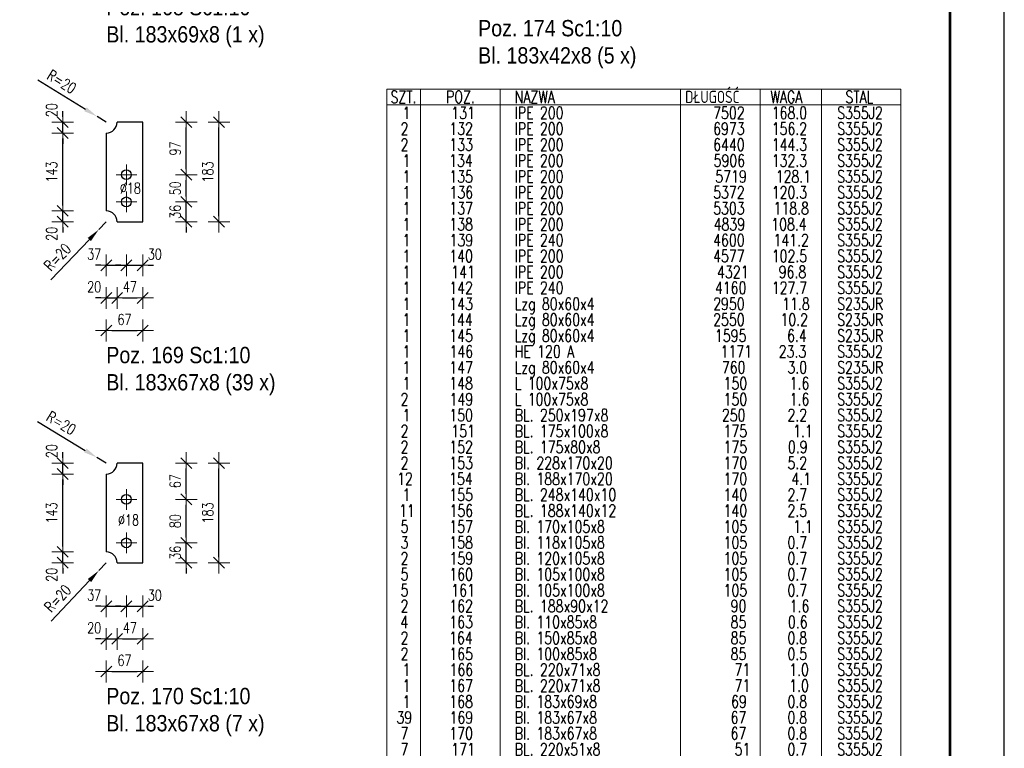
# Model space of a CAD drawing. Header units: millimetres. Extents: x -162 to 500, y 16347 to 16842.
# Tile 11 of 14: x 313 to 494, y 16491 to 16625. Entities that reach past the tile are written whole.
import ezdxf

# ---------------------------------------------------------------- set-up
doc = ezdxf.new("R2010")
doc.units = ezdxf.units.MM
doc.header["$LTSCALE"] = 10
doc.linetypes.add('MITTE', pattern=[2, 1.25, -0.25, 0.25, -0.25])
doc.layers.get('Defpoints').update_dxf_attribs({"color": 1})
doc.layers.add('_FORMATKA', color=8, linetype='Continuous', plot=False)
for name, color, linetype, lineweight in [('_RAMKA', 7, 'Continuous', 35), ('PS_DIM', 4, 'Continuous', 13), ('PS_Mid', 5, 'MITTE', 15), ('PS_Plate', 35, 'Continuous', 30), ('PS_SOLID', 7, 'Continuous', 30), ('PS_TEXT', 3, 'Continuous', 18)]:
    doc.layers.add(name, color=color, linetype=linetype, lineweight=lineweight)
doc.styles.add('gil', font='txt', dxfattribs={"width": 0.9})
doc.styles.add('simplex', font='simplex.shx', dxfattribs={"width": 0.75})
doc.dimstyles.new('1_10_PRZ_DS1-LS10', dxfattribs={"dimtxt": 2, "dimasz": 1, "dimexe": 2, "dimexo": 5, "dimgap": 1, "dimtad": 1, "dimdec": 0, "dimlfac": 10, "dimtxsty": 'simplex', "dimblk": 'dimznak', "dimcen": 2, "dimse1": 1, "dimse2": 1, "dimclrt": 3, "dimadec": 1, "dimazin": 0, "dimtfac": 1, "dimtdec": 0, "dimtix": 1, "dimtmove": 2, "dimatfit": 3, "dimldrblk": 'dim-grot', "dimfxl": 1, "dimarcsym": 0})
doc.dimstyles.new('średnice', dxfattribs={"dimtxt": 2, "dimasz": 2.5, "dimexe": 1, "dimexo": 1, "dimgap": 1, "dimtad": 1, "dimdec": 0, "dimlfac": 10, "dimtxsty": 'simplex', "dimcen": 2, "dimclrd": 256, "dimclre": 256, "dimclrt": 3, "dimadec": 1, "dimazin": 0, "dimtfac": 1, "dimtdec": 0, "dimtix": 1, "dimtmove": 1, "dimatfit": 0, "dimfxl": 1, "dimarcsym": 0})

# ---------------------------------------------------------------- blocks, each defined once
blk = doc.blocks.new('*D433')
at = {"layer": 'Defpoints', "color": 0, "transparency": 16777216}
for p in [(328.55, 16587.51), (327.16, 16586.06)]:
    blk.add_point(p, dxfattribs=at)
at = {"layer": 'PS_DIM', "lineweight": -2, "transparency": 16777216}
for p, q in [((328.55, 16587.51), (327.16, 16586.06)), ((318.34, 16576.81), (325.44, 16584.25))]:
    blk.add_line(p, q, dxfattribs=at)
at = {"layer": 'PS_DIM', "transparency": 16777216}
blk.add_solid([(325.14, 16584.54), (325.74, 16583.97), (327.16, 16586.06)], dxfattribs=at)
at = {"layer": 'PS_DIM', "color": 3, "transparency": 16777216, "insert": (319.58, 16581.01), "char_height": 2, "attachment_point": 5, "rotation": 46.3469, "style": 'simplex'}
blk.add_mtext('R=20', dxfattribs=at)
blk = doc.blocks.new('*D434')
at = {"layer": 'Defpoints', "color": 0, "transparency": 16777216}
for p in [(326.85, 16606.86), (328.55, 16605.81)]:
    blk.add_point(p, dxfattribs=at)
at = {"layer": 'PS_DIM', "lineweight": -2, "transparency": 16777216}
for p, q in [((315.98, 16613.61), (324.72, 16608.18)), ((328.55, 16605.81), (326.85, 16606.86))]:
    blk.add_line(p, q, dxfattribs=at)
at = {"layer": 'PS_DIM', "transparency": 16777216}
blk.add_solid([(324.94, 16608.54), (324.5, 16607.83), (326.85, 16606.86)], dxfattribs=at)
at = {"layer": 'PS_DIM', "color": 3, "transparency": 16777216, "insert": (320.35, 16613.25), "char_height": 2, "attachment_point": 5, "rotation": 328.1718, "style": 'simplex'}
blk.add_mtext('R=20', dxfattribs=at)
blk = doc.blocks.new('dimznak')
at = {"color": 0}
for points in [[(0, 2), (0, -2)], [(-2, 0), (2, 0)]]:
    blk.add_lwpolyline(points, dxfattribs=at)
at = {"color": 2}
blk.add_lwpolyline([(1, 1), (-1, -1)], dxfattribs=at)
blk = doc.blocks.new('*D435')
at = {"layer": 'Defpoints', "color": 0, "transparency": 16777216}
for p in [(332.25, 16591.16), (328.55, 16589.51), (332.25, 16579.51)]:
    blk.add_point(p, dxfattribs=at)
at = {"layer": 'PS_DIM', "color": 0, "lineweight": -2, "transparency": 16777216}
for p, q in [((327.55, 16579.51), (326.55, 16579.51)), ((328.55, 16579.51), (332.25, 16579.51)), ((333.25, 16579.51), (334.25, 16579.51))]:
    blk.add_line(p, q, dxfattribs=at)
blk.add_blockref('dimznak', (328.55, 16579.51), dxfattribs=at)
at = {"layer": 'PS_DIM', "color": 0, "lineweight": -2, "transparency": 16777216, "rotation": 180}
blk.add_blockref('dimznak', (332.25, 16579.51), dxfattribs=at)
at = {"layer": 'PS_DIM', "color": 3, "transparency": 16777216, "insert": (326.33, 16581.55), "char_height": 2, "attachment_point": 5, "style": 'simplex'}
blk.add_mtext('37', dxfattribs=at)
blk = doc.blocks.new('dim-grot')
blk.add_hatch(color=256).paths.add_polyline_path([(0, 0), (-2, 0.5), (-2, -0.5)])
blk.add_lwpolyline([(0, 0), (-2, 0.5), (-2, -0.5), (0, 0)])
blk = doc.blocks.new('*D436')
at = {"layer": 'Defpoints', "color": 0, "transparency": 16777216}
for p in [(332.25, 16591.16), (335.25, 16587.51), (335.25, 16579.51)]:
    blk.add_point(p, dxfattribs=at)
at = {"layer": 'PS_DIM', "color": 0, "lineweight": -2, "transparency": 16777216}
for p, q in [((331.25, 16579.51), (330.25, 16579.51)), ((332.25, 16579.51), (335.25, 16579.51)), ((336.25, 16579.51), (337.25, 16579.51))]:
    blk.add_line(p, q, dxfattribs=at)
blk.add_blockref('dimznak', (332.25, 16579.51), dxfattribs=at)
at = {"layer": 'PS_DIM', "color": 0, "lineweight": -2, "transparency": 16777216, "rotation": 180}
blk.add_blockref('dimznak', (335.25, 16579.51), dxfattribs=at)
at = {"layer": 'PS_DIM', "color": 3, "transparency": 16777216, "insert": (337.46, 16581.55), "char_height": 2, "attachment_point": 5, "style": 'simplex'}
blk.add_mtext('30', dxfattribs=at)
blk = doc.blocks.new('*D437')
at = {"layer": 'Defpoints', "color": 0, "transparency": 16777216}
for p in [(328.55, 16589.51), (330.55, 16587.51), (330.55, 16573.51)]:
    blk.add_point(p, dxfattribs=at)
at = {"layer": 'PS_DIM', "color": 0, "lineweight": -2, "transparency": 16777216}
for p, q in [((327.55, 16573.51), (326.55, 16573.51)), ((328.55, 16573.51), (330.55, 16573.51)), ((331.55, 16573.51), (332.55, 16573.51))]:
    blk.add_line(p, q, dxfattribs=at)
blk.add_blockref('dimznak', (328.55, 16573.51), dxfattribs=at)
at = {"layer": 'PS_DIM', "color": 0, "lineweight": -2, "transparency": 16777216, "rotation": 180}
blk.add_blockref('dimznak', (330.55, 16573.51), dxfattribs=at)
at = {"layer": 'PS_DIM', "color": 3, "transparency": 16777216, "insert": (326.33, 16575.55), "char_height": 2, "attachment_point": 5, "style": 'simplex'}
blk.add_mtext('20', dxfattribs=at)
blk = doc.blocks.new('*D440')
at = {"layer": 'Defpoints', "color": 0, "transparency": 16777216}
for p in [(320.55, 16589.51), (328.55, 16589.51), (330.55, 16587.51)]:
    blk.add_point(p, dxfattribs=at)
at = {"layer": 'PS_DIM', "color": 0, "lineweight": -2, "transparency": 16777216}
for p, q in [((320.55, 16590.51), (320.55, 16591.51)), ((320.55, 16587.51), (320.55, 16589.51)), ((320.55, 16586.51), (320.55, 16585.51))]:
    blk.add_line(p, q, dxfattribs=at)
for p, rotation in [((320.55, 16589.51), 270), ((320.55, 16587.51), 90)]:
    blk.add_blockref('dimznak', p, dxfattribs=dict(at, rotation=rotation))
at = {"layer": 'PS_DIM', "color": 3, "transparency": 16777216, "insert": (318.51, 16585.3), "char_height": 2, "attachment_point": 5, "rotation": 90, "style": 'simplex'}
blk.add_mtext('20', dxfattribs=at)
blk = doc.blocks.new('*D442')
at = {"layer": 'Defpoints', "color": 0, "transparency": 16777216}
for p in [(320.55, 16605.81), (330.55, 16605.81), (328.55, 16603.81)]:
    blk.add_point(p, dxfattribs=at)
at = {"layer": 'PS_DIM', "color": 0, "lineweight": -2, "transparency": 16777216}
for p, q in [((320.55, 16606.81), (320.55, 16607.81)), ((320.55, 16603.81), (320.55, 16605.81)), ((320.55, 16602.81), (320.55, 16601.81))]:
    blk.add_line(p, q, dxfattribs=at)
for p, rotation in [((320.55, 16605.81), 270), ((320.55, 16603.81), 90)]:
    blk.add_blockref('dimznak', p, dxfattribs=dict(at, rotation=rotation))
at = {"layer": 'PS_DIM', "color": 3, "transparency": 16777216, "insert": (318.51, 16608.02), "char_height": 2, "attachment_point": 5, "rotation": 90, "style": 'simplex'}
blk.add_mtext('20', dxfattribs=at)
blk = doc.blocks.new('*D443')
at = {"layer": 'Defpoints', "color": 0, "transparency": 16777216}
for p in [(332.25, 16591.16), (343.25, 16591.16), (335.25, 16587.51)]:
    blk.add_point(p, dxfattribs=at)
at = {"layer": 'PS_DIM', "color": 0, "lineweight": -2, "transparency": 16777216}
for p, q in [((343.25, 16592.16), (343.25, 16593.16)), ((343.25, 16587.51), (343.25, 16591.16)), ((343.25, 16586.51), (343.25, 16585.51))]:
    blk.add_line(p, q, dxfattribs=at)
for p, rotation in [((343.25, 16591.16), 270), ((343.25, 16587.51), 90)]:
    blk.add_blockref('dimznak', p, dxfattribs=dict(at, rotation=rotation))
at = {"layer": 'PS_DIM', "color": 3, "transparency": 16777216, "insert": (341.21, 16589.33), "char_height": 2, "attachment_point": 5, "rotation": 90, "style": 'simplex'}
blk.add_mtext('36', dxfattribs=at)
blk = doc.blocks.new('*X432')
at = {"layer": 'PS_Mid', "color": 5, "linetype": 'MITTE'}
for p, q in [((0.35, 1.4), (0.35, -2.4)), ((2.25, -0.5), (-1.55, -0.5)), ((0.35, -3.6), (0.35, -7.4)), ((2.25, -5.5), (-1.55, -5.5))]:
    blk.add_line(p, q, dxfattribs=at)
at = {"layer": 'PS_SOLID', "color": 7, "linetype": 'Continuous'}
for p, q in [((0.35, 9.15), (-1.35, 9.15)), ((3.35, 9.15), (0.35, 9.15)), ((3.35, -9.15), (3.35, 9.15)), ((-3.35, 7.15), (-3.35, -7.15)), ((-1.35, -9.15), (3.35, -9.15))]:
    blk.add_line(p, q, dxfattribs=at)
at = {"layer": 'PS_SOLID', "color": 7}
for centre in [(0.35, -0.5), (0.35, -5.5)]:
    blk.add_circle(centre, 0.9, dxfattribs=at)
at = {"layer": 'PS_SOLID'}
for centre, start, end in [((-3.35, 9.15), 270, 0), ((-3.35, -9.15), 0, 90)]:
    blk.add_arc(centre, 2, start, end, dxfattribs=at)
blk = doc.blocks.new('*D448')
at = {"layer": 'Defpoints', "color": 0, "transparency": 16777216}
for p in [(328.55, 16524.83), (327.18, 16523.38)]:
    blk.add_point(p, dxfattribs=at)
at = {"layer": 'PS_DIM', "lineweight": -2, "transparency": 16777216}
for p, q in [((328.55, 16524.83), (327.18, 16523.38)), ((318.42, 16514.06), (325.46, 16521.56))]:
    blk.add_line(p, q, dxfattribs=at)
at = {"layer": 'PS_DIM', "transparency": 16777216}
blk.add_solid([(325.16, 16521.84), (325.77, 16521.27), (327.18, 16523.38)], dxfattribs=at)
at = {"layer": 'PS_DIM', "color": 3, "transparency": 16777216, "insert": (319.63, 16518.27), "char_height": 2, "attachment_point": 5, "rotation": 46.7621, "style": 'simplex'}
blk.add_mtext('R=20', dxfattribs=at)
blk = doc.blocks.new('*D449')
at = {"layer": 'Defpoints', "color": 0, "transparency": 16777216}
for p in [(326.84, 16544.17), (328.55, 16543.13)]:
    blk.add_point(p, dxfattribs=at)
at = {"layer": 'PS_DIM', "lineweight": -2, "transparency": 16777216}
for p, q in [((315.91, 16550.82), (324.7, 16545.47)), ((328.55, 16543.13), (326.84, 16544.17))]:
    blk.add_line(p, q, dxfattribs=at)
at = {"layer": 'PS_DIM', "transparency": 16777216}
blk.add_solid([(324.92, 16545.83), (324.48, 16545.12), (326.84, 16544.17)], dxfattribs=at)
at = {"layer": 'PS_DIM', "color": 3, "transparency": 16777216, "insert": (320.28, 16550.5), "char_height": 2, "attachment_point": 5, "rotation": 328.6854, "style": 'simplex'}
blk.add_mtext('R=20', dxfattribs=at)
blk = doc.blocks.new('*D450')
at = {"layer": 'Defpoints', "color": 0, "transparency": 16777216}
for p in [(332.25, 16528.48), (328.55, 16526.83), (332.25, 16516.83)]:
    blk.add_point(p, dxfattribs=at)
at = {"layer": 'PS_DIM', "color": 0, "lineweight": -2, "transparency": 16777216}
for p, q in [((327.55, 16516.83), (326.55, 16516.83)), ((328.55, 16516.83), (332.25, 16516.83)), ((333.25, 16516.83), (334.25, 16516.83))]:
    blk.add_line(p, q, dxfattribs=at)
blk.add_blockref('dimznak', (328.55, 16516.83), dxfattribs=at)
at = {"layer": 'PS_DIM', "color": 0, "lineweight": -2, "transparency": 16777216, "rotation": 180}
blk.add_blockref('dimznak', (332.25, 16516.83), dxfattribs=at)
at = {"layer": 'PS_DIM', "color": 3, "transparency": 16777216, "insert": (326.33, 16518.87), "char_height": 2, "attachment_point": 5, "style": 'simplex'}
blk.add_mtext('37', dxfattribs=at)
blk = doc.blocks.new('*D451')
at = {"layer": 'Defpoints', "color": 0, "transparency": 16777216}
for p in [(332.25, 16528.48), (335.25, 16524.83), (335.25, 16516.83)]:
    blk.add_point(p, dxfattribs=at)
at = {"layer": 'PS_DIM', "color": 0, "lineweight": -2, "transparency": 16777216}
for p, q in [((331.25, 16516.83), (330.25, 16516.83)), ((332.25, 16516.83), (335.25, 16516.83)), ((336.25, 16516.83), (337.25, 16516.83))]:
    blk.add_line(p, q, dxfattribs=at)
blk.add_blockref('dimznak', (332.25, 16516.83), dxfattribs=at)
at = {"layer": 'PS_DIM', "color": 0, "lineweight": -2, "transparency": 16777216, "rotation": 180}
blk.add_blockref('dimznak', (335.25, 16516.83), dxfattribs=at)
at = {"layer": 'PS_DIM', "color": 3, "transparency": 16777216, "insert": (337.46, 16518.87), "char_height": 2, "attachment_point": 5, "style": 'simplex'}
blk.add_mtext('30', dxfattribs=at)
blk = doc.blocks.new('*D452')
at = {"layer": 'Defpoints', "color": 0, "transparency": 16777216}
for p in [(328.55, 16526.83), (330.55, 16524.83), (330.55, 16510.83)]:
    blk.add_point(p, dxfattribs=at)
at = {"layer": 'PS_DIM', "color": 0, "lineweight": -2, "transparency": 16777216}
for p, q in [((327.55, 16510.83), (326.55, 16510.83)), ((328.55, 16510.83), (330.55, 16510.83)), ((331.55, 16510.83), (332.55, 16510.83))]:
    blk.add_line(p, q, dxfattribs=at)
blk.add_blockref('dimznak', (328.55, 16510.83), dxfattribs=at)
at = {"layer": 'PS_DIM', "color": 0, "lineweight": -2, "transparency": 16777216, "rotation": 180}
blk.add_blockref('dimznak', (330.55, 16510.83), dxfattribs=at)
at = {"layer": 'PS_DIM', "color": 3, "transparency": 16777216, "insert": (326.33, 16512.87), "char_height": 2, "attachment_point": 5, "style": 'simplex'}
blk.add_mtext('20', dxfattribs=at)
blk = doc.blocks.new('*D455')
at = {"layer": 'Defpoints', "color": 0, "transparency": 16777216}
for p in [(320.55, 16526.83), (328.55, 16526.83), (330.55, 16524.83)]:
    blk.add_point(p, dxfattribs=at)
at = {"layer": 'PS_DIM', "color": 0, "lineweight": -2, "transparency": 16777216}
for p, q in [((320.55, 16527.83), (320.55, 16528.83)), ((320.55, 16524.83), (320.55, 16526.83)), ((320.55, 16523.83), (320.55, 16522.83))]:
    blk.add_line(p, q, dxfattribs=at)
for p, rotation in [((320.55, 16526.83), 270), ((320.55, 16524.83), 90)]:
    blk.add_blockref('dimznak', p, dxfattribs=dict(at, rotation=rotation))
at = {"layer": 'PS_DIM', "color": 3, "transparency": 16777216, "insert": (318.51, 16522.62), "char_height": 2, "attachment_point": 5, "rotation": 90, "style": 'simplex'}
blk.add_mtext('20', dxfattribs=at)
blk = doc.blocks.new('*D457')
at = {"layer": 'Defpoints', "color": 0, "transparency": 16777216}
for p in [(320.55, 16543.13), (330.55, 16543.13), (328.55, 16541.13)]:
    blk.add_point(p, dxfattribs=at)
at = {"layer": 'PS_DIM', "color": 0, "lineweight": -2, "transparency": 16777216}
for p, q in [((320.55, 16544.13), (320.55, 16545.13)), ((320.55, 16541.13), (320.55, 16543.13)), ((320.55, 16540.13), (320.55, 16539.13))]:
    blk.add_line(p, q, dxfattribs=at)
for p, rotation in [((320.55, 16543.13), 270), ((320.55, 16541.13), 90)]:
    blk.add_blockref('dimznak', p, dxfattribs=dict(at, rotation=rotation))
at = {"layer": 'PS_DIM', "color": 3, "transparency": 16777216, "insert": (318.51, 16545.35), "char_height": 2, "attachment_point": 5, "rotation": 90, "style": 'simplex'}
blk.add_mtext('20', dxfattribs=at)
blk = doc.blocks.new('*D458')
at = {"layer": 'Defpoints', "color": 0, "transparency": 16777216}
for p in [(332.25, 16528.48), (343.25, 16528.48), (335.25, 16524.83)]:
    blk.add_point(p, dxfattribs=at)
at = {"layer": 'PS_DIM', "color": 0, "lineweight": -2, "transparency": 16777216}
for p, q in [((343.25, 16529.48), (343.25, 16530.48)), ((343.25, 16524.83), (343.25, 16528.48)), ((343.25, 16523.83), (343.25, 16522.83))]:
    blk.add_line(p, q, dxfattribs=at)
for p, rotation in [((343.25, 16528.48), 270), ((343.25, 16524.83), 90)]:
    blk.add_blockref('dimznak', p, dxfattribs=dict(at, rotation=rotation))
at = {"layer": 'PS_DIM', "color": 3, "transparency": 16777216, "insert": (341.21, 16526.66), "char_height": 2, "attachment_point": 5, "rotation": 90, "style": 'simplex'}
blk.add_mtext('36', dxfattribs=at)
blk = doc.blocks.new('*X447')
at = {"layer": 'PS_Mid', "color": 5, "linetype": 'MITTE'}
for p, q in [((0.35, 4.4), (0.35, 0.6)), ((2.25, 2.5), (-1.55, 2.5)), ((0.35, -3.6), (0.35, -7.4)), ((2.25, -5.5), (-1.55, -5.5))]:
    blk.add_line(p, q, dxfattribs=at)
at = {"layer": 'PS_SOLID', "color": 7, "linetype": 'Continuous'}
for p, q in [((0.35, 9.15), (-1.35, 9.15)), ((3.35, 9.15), (0.35, 9.15)), ((3.35, -9.15), (3.35, 9.15)), ((-3.35, 7.15), (-3.35, -7.15)), ((-1.35, -9.15), (3.35, -9.15))]:
    blk.add_line(p, q, dxfattribs=at)
at = {"layer": 'PS_SOLID', "color": 7}
for centre in [(0.35, 2.5), (0.35, -5.5)]:
    blk.add_circle(centre, 0.9, dxfattribs=at)
at = {"layer": 'PS_SOLID'}
for centre, start, end in [((-3.35, 9.15), 270, 0), ((-3.35, -9.15), 0, 90)]:
    blk.add_arc(centre, 2, start, end, dxfattribs=at)
blk = doc.blocks.new('*U502')
at = {"layer": '_FORMATKA', "lineweight": -3}
blk.add_lwpolyline([(-650, 0), (0, 0), (0, 420), (-650, 420)], close=True, dxfattribs=at)
at = {"layer": '_RAMKA', "lineweight": -3, "const_width": 0.5}
blk.add_lwpolyline([(-620, 10), (-10, 10), (-10, 410), (-620, 410)], close=True, dxfattribs=at)
blk = doc.blocks.new('*X574')
at = {"color": 3, "style": 'gil', "width": 0.9}
for s, p in [('Poz. 168 Sc1:10', (328.55, 16625.46)), ('Bl. 183x69x8 (1 x)', (328.55, 16620.46))]:
    blk.add_text(s, height=3, dxfattribs=at).set_placement(p)
blk = doc.blocks.new('*X575')
at = {"color": 3, "style": 'gil', "width": 0.9}
for s, p in [('Poz. 169 Sc1:10', (328.55, 16561.51)), ('Bl. 183x67x8 (39 x)', (328.55, 16556.51))]:
    blk.add_text(s, height=3, dxfattribs=at).set_placement(p)
blk = doc.blocks.new('*X576')
at = {"color": 3, "style": 'gil', "width": 0.9}
for s, p in [('Poz. 170 Sc1:10', (328.55, 16498.83)), ('Bl. 183x67x8 (7 x)', (328.55, 16493.83))]:
    blk.add_text(s, height=3, dxfattribs=at).set_placement(p)
blk = doc.blocks.new('*X580')
at = {"color": 3, "style": 'gil', "width": 0.9}
for s, p in [('Poz. 174 Sc1:10', (396.89, 16621.59)), ('Bl. 183x42x8 (5 x)', (396.89, 16616.59))]:
    blk.add_text(s, height=3, dxfattribs=at).set_placement(p)
blk = doc.blocks.new('*X581')
at = {"color": 7}
for p, q in [((474.61, 16611.91), (380.11, 16611.91)), ((380.11, 16611.91), (380.11, 16477.36)), ((474.61, 16477.36), (474.61, 16611.91)), ((380.11, 16477.36), (474.61, 16477.36))]:
    blk.add_line(p, q, dxfattribs=at)
at = {"color": 3}
for p, q in [((386.29, 16611.91), (386.29, 16480.29)), ((400.92, 16611.91), (400.92, 16480.29)), ((434.11, 16611.91), (434.11, 16480.29)), ((448.73, 16611.91), (448.73, 16480.29)), ((459.98, 16611.91), (459.98, 16480.29)), ((380.11, 16608.99), (474.61, 16608.99)), ((380.11, 16480.29), (474.61, 16480.29))]:
    blk.add_line(p, q, dxfattribs=at)
at = {"color": 1, "style": 'simplex', "width": 0.75}
for s, p in [('SZT.', (380.79, 16609.33)), ('POZ.', (391, 16609.33)), ('NAZWA', (403.62, 16609.33)), ('DŁUGOŚĆ', (434.94, 16609.33)), ('WAGA', (450.61, 16609.33)), ('STAL', (464.4, 16609.33)), ('Całkowita masa: 2093 kg', (436.6, 16477.7))]:
    blk.add_text(s, height=2.25, dxfattribs=at).set_placement(p)
at = {"color": 4, "style": 'simplex', "width": 0.75}
for s, p in [('1', (383, 16606.4)), ('131', (391.96, 16606.4)), ('IPE 200', (403.62, 16606.4)), ('7502', (440.09, 16606.4)), ('168.0', (450.85, 16606.4)), ('S355J2', (462.88, 16606.4)), ('2', (382.64, 16603.48)), ('132', (391.6, 16603.48)), ('IPE 200', (403.62, 16603.48)), ('6973', (440.09, 16603.48)), ('156.2', (450.85, 16603.48)), ('S355J2', (462.88, 16603.48)), ('2', (382.64, 16600.55)), ('133', (391.6, 16600.55)), ('IPE 200', (403.62, 16600.55)), ('6440', (440.09, 16600.55)), ('144.3', (450.85, 16600.55)), ('S355J2', (462.88, 16600.55)), ('1', (383, 16597.63)), ('134', (391.56, 16597.63)), ('IPE 200', (403.62, 16597.63)), ('5906', (440.17, 16597.63)), ('132.3', (450.85, 16597.63)), ('S355J2', (462.88, 16597.63)), ('1', (383, 16594.7)), ('135', (391.6, 16594.7)), ('IPE 200', (403.62, 16594.7)), ('5719', (440.49, 16594.7)), ('128.1', (451.58, 16594.7)), ('S355J2', (462.88, 16594.7)), ('1', (383, 16591.78)), ('136', (391.64, 16591.78)), ('IPE 200', (403.62, 16591.78)), ('5372', (440.09, 16591.78)), ('120.3', (450.85, 16591.78)), ('S355J2', (462.88, 16591.78)), ('1', (383, 16588.85)), ('137', (391.6, 16588.85)), ('IPE 200', (403.62, 16588.85)), ('5303', (440.09, 16588.85)), ('118.8', (451.18, 16588.85)), ('S355J2', (462.88, 16588.85)), ('1', (383, 16585.93)), ('138', (391.6, 16585.93)), ('IPE 200', (403.62, 16585.93)), ('4839', (440.17, 16585.93)), ('108.4', (450.77, 16585.93)), ('S355J2', (462.88, 16585.93)), ('1', (383, 16583)), ('139', (391.64, 16583)), ('IPE 240', (403.62, 16583)), ('4600', (440.09, 16583)), ('141.2', (451.18, 16583)), ('S355J2', (462.88, 16583)), ('1', (383, 16580.08)), ('140', (391.6, 16580.08)), ('IPE 200', (403.62, 16580.08)), ('4577', (440.09, 16580.08)), ('102.5', (450.85, 16580.08)), ('S355J2', (462.88, 16580.08)), ('1', (383, 16577.15)), ('141', (391.96, 16577.15)), ('IPE 200', (403.62, 16577.15)), ('4321', (440.81, 16577.15)), ('96.8', (452.14, 16577.15)), ('S355J2', (462.88, 16577.15)), ('1', (383, 16574.23)), ('142', (391.6, 16574.23)), ('IPE 240', (403.62, 16574.23)), ('4160', (440.41, 16574.23)), ('127.7', (450.85, 16574.23)), ('S355J2', (462.88, 16574.23)), ('1', (383, 16571.3)), ('143', (391.6, 16571.3)), ('Lzg 80x60x4', (403.62, 16571.3)), ('2950', (440.09, 16571.3)), ('11.8', (452.78, 16571.3)), ('S235JR', (462.88, 16571.3)), ('1', (383, 16568.38)), ('144', (391.56, 16568.38)), ('Lzg 80x60x4', (403.62, 16568.38)), ('2550', (440.09, 16568.38)), ('10.2', (452.46, 16568.38)), ('S235JR', (462.88, 16568.38)), ('1', (383, 16565.45)), ('145', (391.6, 16565.45)), ('Lzg 80x60x4', (403.62, 16565.45)), ('1595', (440.41, 16565.45)), ('6.4', (453.67, 16565.45)), ('S235JR', (462.88, 16565.45)), ('1', (383, 16562.53)), ('146', (391.64, 16562.53)), ('HE 120 A', (403.62, 16562.53)), ('1171', (441.45, 16562.53)), ('23.3', (452.14, 16562.53)), ('S355J2', (462.88, 16562.53)), ('1', (383, 16559.6)), ('147', (391.6, 16559.6)), ('Lzg 80x60x4', (403.62, 16559.6)), ('760', (441.69, 16559.6)), ('3.0', (453.75, 16559.6)), ('S235JR', (462.88, 16559.6)), ('1', (383, 16556.68)), ('148', (391.6, 16556.68)), ('L 100x75x8', (403.62, 16556.68)), ('150', (442.01, 16556.68)), ('1.6', (454.15, 16556.68)), ('S355J2', (462.88, 16556.68)), ('2', (382.64, 16553.75)), ('149', (391.64, 16553.75)), ('L 100x75x8', (403.62, 16553.75)), ('150', (442.01, 16553.75)), ('1.6', (454.15, 16553.75)), ('S355J2', (462.88, 16553.75)), ('1', (383, 16550.83)), ('150', (391.6, 16550.83)), ('BL. 250x197x8', (403.62, 16550.83)), ('250', (441.69, 16550.83)), ('2.2', (453.75, 16550.83)), ('S355J2', (462.88, 16550.83)), ('2', (382.64, 16547.9)), ('151', (391.96, 16547.9)), ('BL. 175x100x8', (403.62, 16547.9)), ('175', (442.01, 16547.9)), ('1.1', (454.79, 16547.9)), ('S355J2', (462.88, 16547.9)), ('2', (382.64, 16544.98)), ('152', (391.6, 16544.98)), ('BL. 175x80x8', (403.62, 16544.98)), ('175', (442.01, 16544.98)), ('0.9', (453.83, 16544.98)), ('S355J2', (462.88, 16544.98)), ('2', (382.64, 16542.05)), ('153', (391.6, 16542.05)), ('Bl. 228x170x20', (403.62, 16542.05)), ('170', (442.01, 16542.05)), ('5.2', (453.75, 16542.05)), ('S355J2', (462.88, 16542.05)), ('12', (382, 16539.13)), ('154', (391.56, 16539.13)), ('Bl. 188x170x20', (403.62, 16539.13)), ('170', (442.01, 16539.13)), ('4.1', (454.47, 16539.13)), ('S355J2', (462.88, 16539.13)), ('1', (383, 16536.2)), ('155', (391.6, 16536.2)), ('BL. 248x140x10', (403.62, 16536.2)), ('140', (442.01, 16536.2)), ('2.7', (453.75, 16536.2)), ('S355J2', (462.88, 16536.2)), ('11', (382.36, 16533.28)), ('156', (391.64, 16533.28)), ('BL. 188x140x12', (403.62, 16533.28)), ('140', (442.01, 16533.28)), ('2.5', (453.75, 16533.28)), ('S355J2', (462.88, 16533.28)), ('5', (382.64, 16530.35)), ('157', (391.6, 16530.35)), ('Bl. 170x105x8', (403.62, 16530.35)), ('105', (442.01, 16530.35)), ('1.1', (454.79, 16530.35)), ('S355J2', (462.88, 16530.35)), ('3', (382.64, 16527.43)), ('158', (391.6, 16527.43)), ('Bl. 118x105x8', (403.62, 16527.43)), ('105', (442.01, 16527.43)), ('0.7', (453.75, 16527.43)), ('S355J2', (462.88, 16527.43)), ('2', (382.64, 16524.5)), ('159', (391.64, 16524.5)), ('Bl. 120x105x8', (403.62, 16524.5)), ('105', (442.01, 16524.5)), ('0.7', (453.75, 16524.5)), ('S355J2', (462.88, 16524.5)), ('160', (391.6, 16521.58)), ('Bl. 105x100x8', (403.62, 16521.58)), ('105', (442.01, 16521.58)), ('0.7', (453.75, 16521.58)), ('S355J2', (462.88, 16521.58)), ('5', (382.64, 16521.58)), ('5', (382.64, 16518.65)), ('161', (391.96, 16518.65)), ('Bl. 105x100x8', (403.62, 16518.65)), ('105', (442.01, 16518.65)), ('0.7', (453.75, 16518.65)), ('S355J2', (462.88, 16518.65)), ('2', (382.64, 16515.73)), ('162', (391.6, 16515.73)), ('BL. 188x90x12', (403.62, 16515.73)), ('90', (443.3, 16515.73)), ('1.6', (454.15, 16515.73)), ('S355J2', (462.88, 16515.73)), ('4', (382.6, 16512.8)), ('163', (391.6, 16512.8)), ('Bl. 110x85x8', (403.62, 16512.8)), ('85', (443.3, 16512.8)), ('0.6', (453.83, 16512.8)), ('S355J2', (462.88, 16512.8)), ('2', (382.64, 16509.88)), ('164', (391.56, 16509.88)), ('Bl. 150x85x8', (403.62, 16509.88)), ('85', (443.3, 16509.88)), ('0.8', (453.75, 16509.88)), ('S355J2', (462.88, 16509.88)), ('Bl. 100x85x8', (403.62, 16506.95)), ('2', (382.64, 16506.95)), ('165', (391.6, 16506.95)), ('85', (443.3, 16506.95)), ('0.5', (453.75, 16506.95)), ('S355J2', (462.88, 16506.95)), ('1', (383, 16504.03)), ('166', (391.64, 16504.03)), ('BL. 220x71x8', (403.62, 16504.03)), ('71', (444.02, 16504.03)), ('1.0', (454.07, 16504.03)), ('S355J2', (462.88, 16504.03)), ('1', (383, 16501.1)), ('167', (391.6, 16501.1)), ('BL. 220x71x8', (403.62, 16501.1)), ('71', (444.02, 16501.1)), ('1.0', (454.07, 16501.1)), ('S355J2', (462.88, 16501.1)), ('1', (383, 16498.18)), ('168', (391.6, 16498.18)), ('Bl. 183x69x8', (403.62, 16498.18)), ('69', (443.38, 16498.18)), ('0.8', (453.75, 16498.18)), ('S355J2', (462.88, 16498.18)), ('39', (381.88, 16495.25)), ('169', (391.64, 16495.25)), ('Bl. 183x67x8', (403.62, 16495.25)), ('67', (443.3, 16495.25)), ('0.8', (453.75, 16495.25)), ('S355J2', (462.88, 16495.25)), ('7', (382.64, 16492.33)), ('170', (391.6, 16492.33)), ('Bl. 183x67x8', (403.62, 16492.33)), ('67', (443.3, 16492.33)), ('0.8', (453.75, 16492.33)), ('S355J2', (462.88, 16492.33)), ('7', (382.64, 16489.4)), ('171', (391.96, 16489.4)), ('BL. 220x51x8', (403.62, 16489.4)), ('51', (444.02, 16489.4)), ('0.7', (453.75, 16489.4)), ('S355J2', (462.88, 16489.4)), ('56', (381.88, 16486.48)), ('172', (391.6, 16486.48)), ('Bl. 50x50x15', (403.62, 16486.48)), ('50', (443.3, 16486.48)), ('0.3', (453.75, 16486.48)), ('S355J2', (462.88, 16486.48)), ('56', (381.88, 16483.55)), ('173', (391.6, 16483.55)), ('Bl. 50x50x8', (403.62, 16483.55)), ('50', (443.3, 16483.55)), ('0.1', (454.47, 16483.55)), ('S355J2', (462.88, 16483.55)), ('5', (382.64, 16480.63)), ('174', (391.56, 16480.63)), ('Bl. 183x42x8', (403.62, 16480.63)), ('42', (443.3, 16480.63)), ('0.5', (453.75, 16480.63)), ('S355J2', (462.88, 16480.63))]:
    blk.add_text(s, height=2.25, dxfattribs=at).set_placement(p)

msp = doc.modelspace()

# ---------------------------------------------------------------- block references
at = {"layer": 'PS_DIM'}
msp.add_blockref('*U502', (493.6, 16346.61), dxfattribs=at)
at = {"layer": 'PS_DIM', "color": 2, "linetype": 'Continuous'}
msp.add_blockref('*X581', (0, 0), dxfattribs=at)
at = {"layer": 'PS_Plate'}
for name, p in [('*X432', (331.9, 16596.66)), ('*X447', (331.9, 16533.98))]:
    msp.add_blockref(name, p, dxfattribs=at)
at = {"layer": 'PS_TEXT'}
for name in ['*X574', '*X580', '*X575', '*X576']:
    msp.add_blockref(name, (0, 0), dxfattribs=at)

# ---------------------------------------------------------------- texts
at = {"layer": 'PS_DIM', "char_height": 2, "attachment_point": 7, "style": 'simplex'}
for insert in [(331.05, 16592.68), (330.7, 16531.67)]:
    msp.add_mtext('\\A1;%%c18', dxfattribs=dict(at, insert=insert))

# ---------------------------------------------------------------- dimensions: what is measured, and where the dimension line sits
at = {"layer": 'PS_DIM'}
for center, mpoint, picture, middle in [((328.55, 16605.81), (326.85, 16606.86), '*D434', (320.35, 16613.25)), ((328.55, 16587.51), (327.16, 16586.06), '*D433', (319.58, 16581.01)), ((328.55, 16543.13), (326.84, 16544.17), '*D449', (320.28, 16550.5)), ((328.55, 16524.83), (327.18, 16523.38), '*D448', (319.63, 16518.27))]:
    dim = msp.add_radius_dim(center=center, mpoint=mpoint, text='R=20', dimstyle='średnice', dxfattribs=at)
    dim.commit()
    dim.dimension.update_dxf_attribs({"geometry": picture, "text_midpoint": middle})
for base, p1, p2, text, picture, middle in [((320.55, 16605.81), (328.55, 16603.81), (330.55, 16605.81), '20', '*D442', (318.51, 16608.02)), ((343.25, 16591.16), (335.25, 16587.51), (332.25, 16591.16), '36', '*D443', (341.21, 16589.33)), ((320.55, 16589.51), (330.55, 16587.51), (328.55, 16589.51), '20', '*D440', (318.51, 16585.3)), ((320.55, 16543.13), (328.55, 16541.13), (330.55, 16543.13), '20', '*D457', (318.51, 16545.35)), ((343.25, 16528.48), (335.25, 16524.83), (332.25, 16528.48), '36', '*D458', (341.21, 16526.66)), ((320.55, 16526.83), (330.55, 16524.83), (328.55, 16526.83), '20', '*D455', (318.51, 16522.62))]:
    dim = msp.add_linear_dim(base=base, p1=p1, p2=p2, angle=90, text=text, dimstyle='1_10_PRZ_DS1-LS10', dxfattribs=at)
    dim.commit()
    dim.dimension.update_dxf_attribs({"geometry": picture, "text_midpoint": middle, "dimtype": 128})
for base, p1, p2, location, text in [((343.25, 16605.81), (332.25, 16596.16), (335.25, 16605.81), (341.21, 16600.98), '97'), ((349.25, 16605.81), (335.25, 16587.51), (335.25, 16605.81), (347.21, 16596.66), '183'), ((320.55, 16603.81), (328.55, 16589.51), (328.55, 16603.81), (318.51, 16596.66), '143'), ((343.25, 16596.16), (332.25, 16591.16), (332.25, 16596.16), (341.21, 16593.66), '50'), ((343.25, 16543.13), (332.25, 16536.48), (335.25, 16543.13), (341.21, 16539.81), '67'), ((349.25, 16543.13), (335.25, 16524.83), (335.25, 16543.13), (347.21, 16533.98), '183'), ((320.55, 16541.13), (328.55, 16526.83), (328.55, 16541.13), (318.51, 16533.98), '143'), ((343.25, 16536.48), (332.25, 16528.48), (332.25, 16536.48), (341.21, 16532.48), '80')]:
    msp.add_linear_dim(base=base, p1=p1, p2=p2, angle=90, location=location, text=text, dimstyle='1_10_PRZ_DS1-LS10', dxfattribs=at).render()
for base, p1, p2, text, picture, middle in [((332.25, 16579.51), (328.55, 16589.51), (332.25, 16591.16), '37', '*D435', (326.33, 16581.55)), ((335.25, 16579.51), (332.25, 16591.16), (335.25, 16587.51), '30', '*D436', (337.46, 16581.55)), ((330.55, 16573.51), (328.55, 16589.51), (330.55, 16587.51), '20', '*D437', (326.33, 16575.55)), ((332.25, 16516.83), (328.55, 16526.83), (332.25, 16528.48), '37', '*D450', (326.33, 16518.87)), ((335.25, 16516.83), (332.25, 16528.48), (335.25, 16524.83), '30', '*D451', (337.46, 16518.87)), ((330.55, 16510.83), (328.55, 16526.83), (330.55, 16524.83), '20', '*D452', (326.33, 16512.87))]:
    dim = msp.add_linear_dim(base=base, p1=p1, p2=p2, text=text, dimstyle='1_10_PRZ_DS1-LS10', dxfattribs=at)
    dim.commit()
    dim.dimension.update_dxf_attribs({"geometry": picture, "text_midpoint": middle, "dimtype": 128})
for base, p1, p2, location, text in [((335.25, 16567.51), (328.55, 16587.51), (335.25, 16587.51), (331.9, 16569.55), '67'), ((335.25, 16573.51), (330.55, 16587.51), (335.25, 16587.51), (332.9, 16575.55), '47'), ((335.25, 16504.83), (328.55, 16524.83), (335.25, 16524.83), (331.9, 16506.87), '67'), ((335.25, 16510.83), (330.55, 16524.83), (335.25, 16524.83), (332.9, 16512.87), '47')]:
    msp.add_linear_dim(base=base, p1=p1, p2=p2, location=location, text=text, dimstyle='1_10_PRZ_DS1-LS10', dxfattribs=at).render()

doc.saveas('drawing.dxf')
